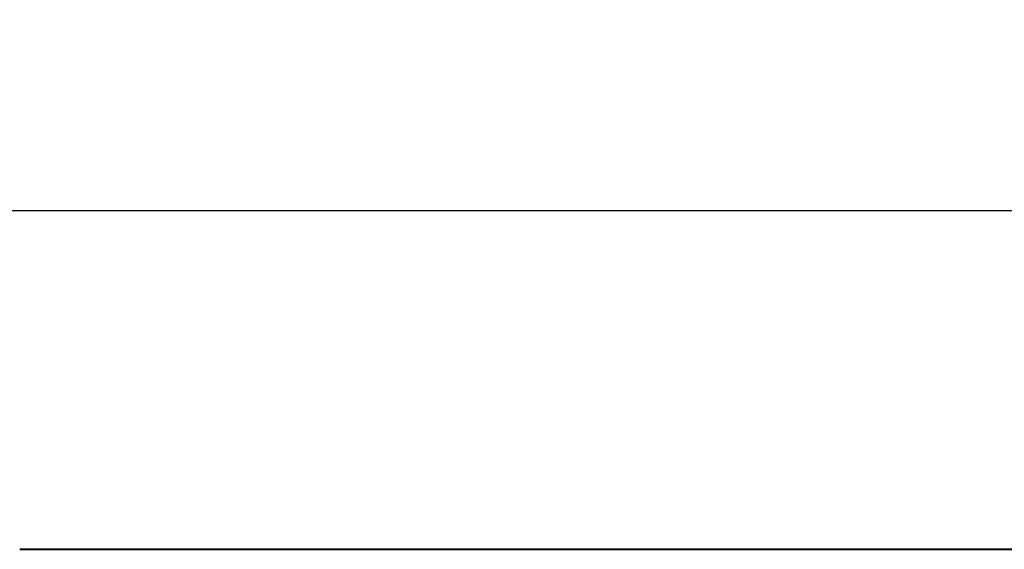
# Model space of a CAD drawing. Header units: millimetres. Extents: x -4428 to 4131, y -3615 to 4038.
# Tile 12 of 172: x -3937 to -3445, y -427 to -163. Entities that reach past the tile are written whole.
import ezdxf

# ---------------------------------------------------------------- set-up
doc = ezdxf.new("R2010")
doc.units = ezdxf.units.MM
doc.linetypes.add('K5LT_BASIC', pattern=[0])
doc.linetypes.add('K5LT_THIN', pattern=[0])
doc.layers.add('Системный слой', color=7, linetype='Continuous')
doc.styles.add('KDIMTEXTSTYLE', font='GOST_AU.SHX', dxfattribs={"width": 0.96, "oblique": 15, "height": 5})
doc.dimstyles.new('KDIMSTYLE (1.00)', dxfattribs={"dimtxt": 5, "dimasz": 1, "dimexe": 2, "dimexo": 0, "dimgap": 1, "dimtad": 1, "dimtxsty": 'KDIMTEXTSTYLE', "dimsah": 1, "dimcen": 0, "dimdle": 1, "dimadec": 0, "dimazin": 0, "dimtfac": 0.667, "dimtmove": 0, "dimatfit": 3, "dimfxl": 1, "dimtvp": 1, "dimtolj": 1, "dimtzin": 0, "dimarcsym": 0})

# ---------------------------------------------------------------- blocks, each defined once
blk = doc.blocks.new('KDIMARROW_01')
at = {"layer": 'Системный слой'}
blk.add_hatch(color=0, dxfattribs=at).paths.add_polyline_path([(-5, -0.66), (0, 0), (-5, 0.66), (-4.5, 0)])
at = {"layer": 'Системный слой', "color": 0, "linetype": 'K5LT_THIN', "lineweight": 20}
for p, q in [((-4.5, 0), (-5, 0.66)), ((-5, 0.66), (0, 0)), ((0, 0), (-5, -0.66)), ((-5, -0.66), (-4.5, 0)), ((0, 0), (-1, 0))]:
    blk.add_line(p, q, dxfattribs=at)
blk = doc.blocks.new('U15')
at = {"layer": 'Системный слой', "color": 150, "linetype": 'K5LT_BASIC', "lineweight": 40, "true_color": 0x0080ff}
blk.add_line((-3937.34, -427.09), (58.66, -427.09), dxfattribs=at)

msp = doc.modelspace()

# ---------------------------------------------------------------- block references
at = {"layer": 'Системный слой'}
msp.add_blockref('U15', (0, 0), dxfattribs=at)

# ---------------------------------------------------------------- dimensions: what is measured, and where the dimension line sits
at = {"layer": 'Системный слой', "color": 7}
msp.add_linear_dim(base=(-3945.336, -257.989), p1=(58.664, -427.092), p2=(-3945.336, -427.092), location=(-2175.336, -257.989), dimstyle='KDIMSTYLE (1.00)', override={"dimexo": 0, "dimpost": '\\H75.0;\\W0.965;\\Q15;<>', "dimblk1": 'KDIMARROW_01', "dimblk2": 'KDIMARROW_01', "dimse1": 0, "dimse2": 0, "dimclrt": 7, "dimtolj": 1}, dxfattribs=at).render()

doc.saveas('drawing.dxf')
